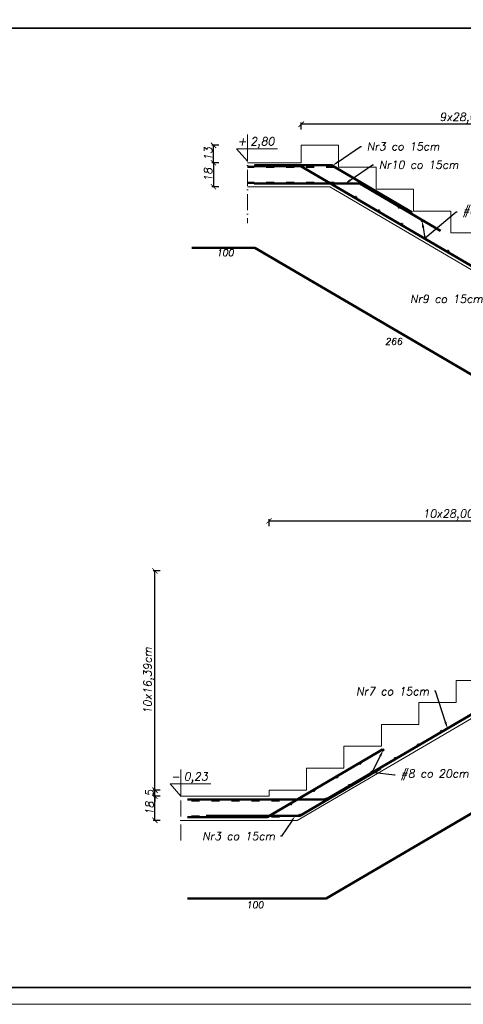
# Model space of a CAD drawing. Header units: millimetres. Extents: x 295948 to 312016, y 6878 to 18016.
# Tile 27 of 252: x 301747 to 302079, y 9848 to 10584. Entities that reach past the tile are written whole.
import ezdxf
from ezdxf import colors
from ezdxf.entities.mleader import LeaderData, LeaderLine
from ezdxf.math import Vec2, Vec3

# ---------------------------------------------------------------- set-up
doc = ezdxf.new("R2010")
doc.units = ezdxf.units.MM
doc.linetypes.add('ACAD_ISO03W100', pattern=[30, 12, -18])
doc.linetypes.add('ACAD_ISO10W100', pattern=[18, 12, -3, 0, -3])
for name, color, linetype, lineweight in [('konstrukcja', 3, 'Continuous', 35), ('konstrukcja wymiary', 1, 'Continuous', 13), ('opisy', 2, 'Continuous', 18), ('osie', 5, 'ACAD_ISO10W100', 13), ('zbrojenie', 4, 'Continuous', 50), ('ściany konstrukcja', 85, 'Continuous', 20)]:
    doc.layers.add(name, color=color, linetype=linetype, lineweight=lineweight)
doc.styles.add('KONSTRUKCJA', font='romand.shx', dxfattribs={"oblique": 10})
doc.styles.add('konstrukcja3', font='romand.shx', dxfattribs={"oblique": 10, "height": 6})
doc.styles.get("Standard").update_dxf_attribs({"font": 'romand.shx', "oblique": 10})
doc.dimstyles.new('125', dxfattribs={"dimtxt": 6, "dimasz": 4, "dimexe": 1.25, "dimexo": 0.625, "dimgap": 1, "dimtad": 1, "dimdec": 0, "dimtxsty": 'konstrukcja3', "dimblk": 'ARCHTICK', "dimcen": 2.5, "dimadec": 0, "dimazin": 0, "dimtfac": 1, "dimtdec": 0, "dimtix": 1, "dimtmove": 0, "dimatfit": 3, "dimfxl": 4, "dimfxlon": 1, "dimarcsym": 0})

# ---------------------------------------------------------------- blocks, each defined once
blk = doc.blocks.new('_ArchTick')
at = {"color": 0, "linetype": 'ByBlock', "lineweight": 13, "const_width": 0.15}
blk.add_lwpolyline([(-0.5, -0.5), (0.5, 0.5)], dxfattribs=at)
blk = doc.blocks.new('*D2855')
at = {"layer": 'Defpoints', "color": 0, "transparency": 16777216}
for p in [(301848.44, 10003.73), (301867.89, 10003.73), (301867.89, 9985.73)]:
    blk.add_point(p, dxfattribs=at)
at = {"layer": 'konstrukcja wymiary', "color": 0, "lineweight": -2, "transparency": 16777216}
for p, q in [((301852.44, 10003.73), (301847.19, 10003.73)), ((301848.44, 9985.73), (301848.44, 10003.73)), ((301852.44, 9985.73), (301847.19, 9985.73))]:
    blk.add_line(p, q, dxfattribs=at)
at = {"layer": 'konstrukcja wymiary', "color": 0, "lineweight": -2, "transparency": 16777216, "xscale": 4, "yscale": 4, "zscale": 4}
for p, rotation in [((301848.44, 10003.73), 90), ((301848.44, 9985.73), 270)]:
    blk.add_blockref('_ArchTick', p, dxfattribs=dict(at, rotation=rotation))
at = {"layer": 'konstrukcja wymiary', "color": 0, "transparency": 16777216, "insert": (301844.44, 9994.73), "char_height": 6, "attachment_point": 5, "rotation": 90, "style": 'konstrukcja3'}
blk.add_mtext('18', dxfattribs=at)
blk = doc.blocks.new('*D2856')
at = {"layer": 'Defpoints', "color": 0, "transparency": 16777216}
for p in [(301848.44, 10008.34), (301933.9, 10008.34), (301867.89, 10003.73)]:
    blk.add_point(p, dxfattribs=at)
at = {"layer": 'konstrukcja wymiary', "color": 0, "lineweight": -2, "transparency": 16777216}
for p, q in [((301852.44, 10008.34), (301847.19, 10008.34)), ((301848.44, 10008.34), (301848.44, 10012.34)), ((301848.44, 10003.73), (301848.44, 10008.34)), ((301852.44, 10003.73), (301847.19, 10003.73)), ((301848.44, 10003.73), (301848.44, 9999.73))]:
    blk.add_line(p, q, dxfattribs=at)
at = {"layer": 'konstrukcja wymiary', "color": 0, "lineweight": -2, "transparency": 16777216, "xscale": 4, "yscale": 4, "zscale": 4}
for p, rotation in [((301848.44, 10008.34), 270), ((301848.44, 10003.73), 90)]:
    blk.add_blockref('_ArchTick', p, dxfattribs=dict(at, rotation=rotation))
at = {"layer": 'konstrukcja wymiary', "color": 0, "transparency": 16777216, "insert": (301844.44, 10006.03), "char_height": 6, "attachment_point": 5, "rotation": 90, "style": 'konstrukcja3'}
blk.add_mtext('5', dxfattribs=at)
blk = doc.blocks.new('*D2857')
at = {"layer": 'Defpoints', "color": 0, "transparency": 16777216}
for p in [(301848.44, 10172.24), (302213.9, 10172.24), (301933.9, 10008.34)]:
    blk.add_point(p, dxfattribs=at)
at = {"layer": 'konstrukcja wymiary', "color": 0, "lineweight": -2, "transparency": 16777216}
for p, q in [((301852.44, 10172.24), (301847.19, 10172.24)), ((301848.44, 10008.34), (301848.44, 10172.24)), ((301852.44, 10008.34), (301847.19, 10008.34))]:
    blk.add_line(p, q, dxfattribs=at)
at = {"layer": 'konstrukcja wymiary', "color": 0, "lineweight": -2, "transparency": 16777216, "xscale": 4, "yscale": 4, "zscale": 4}
for p, rotation in [((301848.44, 10172.24), 90), ((301848.44, 10008.34), 270)]:
    blk.add_blockref('_ArchTick', p, dxfattribs=dict(at, rotation=rotation))
at = {"layer": 'konstrukcja wymiary', "color": 0, "transparency": 16777216, "insert": (301843.87, 10090.29), "char_height": 6, "attachment_point": 5, "rotation": 90, "style": 'konstrukcja3'}
blk.add_mtext('10x16,39cm', dxfattribs=at)
blk = doc.blocks.new('*D2858')
at = {"layer": 'Defpoints', "color": 0, "transparency": 16777216}
for p in [(302213.9, 10209.66), (302213.9, 10172.24), (301933.9, 10008.34)]:
    blk.add_point(p, dxfattribs=at)
at = {"layer": 'konstrukcja wymiary', "color": 0, "lineweight": -2, "transparency": 16777216}
for p, q in [((301933.9, 10205.66), (301933.9, 10210.91)), ((301933.9, 10209.66), (302213.9, 10209.66)), ((302213.9, 10205.66), (302213.9, 10210.91))]:
    blk.add_line(p, q, dxfattribs=at)
at = {"layer": 'konstrukcja wymiary', "color": 0, "lineweight": -2, "transparency": 16777216, "xscale": 4, "yscale": 4, "zscale": 4, "rotation": 180}
blk.add_blockref('_ArchTick', (301933.9, 10209.66), dxfattribs=at)
at = {"layer": 'konstrukcja wymiary', "color": 0, "lineweight": -2, "transparency": 16777216, "xscale": 4, "yscale": 4, "zscale": 4}
blk.add_blockref('_ArchTick', (302213.9, 10209.66), dxfattribs=at)
at = {"layer": 'konstrukcja wymiary', "color": 0, "transparency": 16777216, "insert": (302073.9, 10214.24), "char_height": 6, "attachment_point": 5, "style": 'konstrukcja3'}
blk.add_mtext('10x28,00cm', dxfattribs=at)
blk = doc.blocks.new('*D4000')
at = {"layer": 'Defpoints', "color": 0, "transparency": 16777216}
for p in [(301985.9, 10490.53), (302421.11, 10490.53), (302395.9, 10343.02)]:
    blk.add_point(p, dxfattribs=at)
at = {"layer": 'konstrukcja wymiary', "color": 0, "lineweight": -2, "transparency": 16777216}
for p, q in [((302417.11, 10490.53), (302422.36, 10490.53)), ((302421.11, 10343.02), (302421.11, 10490.53)), ((302417.11, 10343.02), (302422.36, 10343.02))]:
    blk.add_line(p, q, dxfattribs=at)
at = {"layer": 'konstrukcja wymiary', "color": 0, "lineweight": -2, "transparency": 16777216, "xscale": 4, "yscale": 4, "zscale": 4}
for p, rotation in [((302421.11, 10490.53), 90), ((302421.11, 10343.02), 270)]:
    blk.add_blockref('_ArchTick', p, dxfattribs=dict(at, rotation=rotation))
at = {"layer": 'konstrukcja wymiary', "color": 0, "transparency": 16777216, "insert": (302416.53, 10416.78), "char_height": 6, "attachment_point": 5, "rotation": 90, "style": 'konstrukcja3'}
blk.add_mtext('9x16,39cm', dxfattribs=at)
blk = doc.blocks.new('*D4003')
at = {"layer": 'Defpoints', "color": 0, "transparency": 16777216}
for p in [(301957.9, 10506.28), (301957.9, 10490.53), (302209.9, 10359.41)]:
    blk.add_point(p, dxfattribs=at)
at = {"layer": 'konstrukcja wymiary', "color": 0, "lineweight": -2, "transparency": 16777216}
for p, q in [((301957.9, 10502.28), (301957.9, 10507.53)), ((302209.9, 10502.28), (302209.9, 10507.53)), ((302209.9, 10506.28), (301957.9, 10506.28))]:
    blk.add_line(p, q, dxfattribs=at)
at = {"layer": 'konstrukcja wymiary', "color": 0, "lineweight": -2, "transparency": 16777216, "xscale": 4, "yscale": 4, "zscale": 4, "rotation": 180}
blk.add_blockref('_ArchTick', (301957.9, 10506.28), dxfattribs=at)
at = {"layer": 'konstrukcja wymiary', "color": 0, "lineweight": -2, "transparency": 16777216, "xscale": 4, "yscale": 4, "zscale": 4}
blk.add_blockref('_ArchTick', (302209.9, 10506.28), dxfattribs=at)
at = {"layer": 'konstrukcja wymiary', "color": 0, "transparency": 16777216, "insert": (302083.9, 10510.85), "char_height": 6, "attachment_point": 5, "style": 'konstrukcja3'}
blk.add_mtext('9x28,00cm', dxfattribs=at)
blk = doc.blocks.new('*D4004')
at = {"layer": 'Defpoints', "color": 0, "transparency": 16777216}
for p in [(301957.9, 10477.52), (301892.19, 10459.52), (301917.74, 10459.52)]:
    blk.add_point(p, dxfattribs=at)
at = {"layer": 'konstrukcja wymiary', "color": 0, "lineweight": -2, "transparency": 16777216}
for p, q in [((301896.19, 10477.52), (301890.94, 10477.52)), ((301892.19, 10477.52), (301892.19, 10459.52)), ((301896.19, 10459.52), (301890.94, 10459.52))]:
    blk.add_line(p, q, dxfattribs=at)
at = {"layer": 'konstrukcja wymiary', "color": 0, "lineweight": -2, "transparency": 16777216, "xscale": 4, "yscale": 4, "zscale": 4}
for p, rotation in [((301892.19, 10477.52), 90), ((301892.19, 10459.52), 270)]:
    blk.add_blockref('_ArchTick', p, dxfattribs=dict(at, rotation=rotation))
at = {"layer": 'konstrukcja wymiary', "color": 0, "transparency": 16777216, "insert": (301888.19, 10468.52), "char_height": 6, "attachment_point": 5, "rotation": 90, "style": 'konstrukcja3'}
blk.add_mtext('18', dxfattribs=at)
blk = doc.blocks.new('*D4005')
at = {"layer": 'Defpoints', "color": 0, "transparency": 16777216}
for p in [(301892.19, 10490.53), (301957.9, 10490.53), (301957.9, 10477.52)]:
    blk.add_point(p, dxfattribs=at)
at = {"layer": 'konstrukcja wymiary', "color": 0, "lineweight": -2, "transparency": 16777216}
for p, q in [((301896.19, 10490.53), (301890.94, 10490.53)), ((301892.19, 10477.52), (301892.19, 10490.53)), ((301896.19, 10477.52), (301890.94, 10477.52))]:
    blk.add_line(p, q, dxfattribs=at)
at = {"layer": 'konstrukcja wymiary', "color": 0, "lineweight": -2, "transparency": 16777216, "xscale": 4, "yscale": 4, "zscale": 4}
for p, rotation in [((301892.19, 10490.53), 90), ((301892.19, 10477.52), 270)]:
    blk.add_blockref('_ArchTick', p, dxfattribs=dict(at, rotation=rotation))
at = {"layer": 'konstrukcja wymiary', "color": 0, "transparency": 16777216, "insert": (301888.19, 10484.03), "char_height": 6, "attachment_point": 5, "rotation": 90, "style": 'konstrukcja3'}
blk.add_mtext('13', dxfattribs=at)

msp = doc.modelspace()

# ---------------------------------------------------------------- hatches: boundary and pattern name
at = {"layer": 'zbrojenie'}
h = msp.add_hatch(color=256, dxfattribs=at)
h.dxf.hatch_style = 1
edge = h.paths.add_edge_path()
edge.add_arc((301981.425, 10461.725), 0.4, 0, 360)
h = msp.add_hatch(color=256, dxfattribs=at)
h.dxf.hatch_style = 1
edge = h.paths.add_edge_path()
edge.add_arc((301998.685, 10451.622), 0.4, 0, 360)
h = msp.add_hatch(color=256, dxfattribs=at)
h.dxf.hatch_style = 1
edge = h.paths.add_edge_path()
edge.add_arc((302015.946, 10441.518), 0.4, 0, 360)
h = msp.add_hatch(color=256, dxfattribs=at)
h.dxf.hatch_style = 1
edge = h.paths.add_edge_path()
edge.add_arc((302031.139, 10444.203), 0.4, 0, 360)
h = msp.add_hatch(color=256, dxfattribs=at)
h.dxf.hatch_style = 1
edge = h.paths.add_edge_path()
edge.add_arc((302048.399, 10434.099), 0.4, 0, 360)
h = msp.add_hatch(color=256, dxfattribs=at)
h.dxf.hatch_style = 1
edge = h.paths.add_edge_path()
edge.add_arc((302033.206, 10431.415), 0.4, 0, 360)
h = msp.add_hatch(color=256, dxfattribs=at)
h.dxf.hatch_style = 1
edge = h.paths.add_edge_path()
edge.add_arc((302050.467, 10421.311), 0.4, 0, 360)
h = msp.add_hatch(color=256, dxfattribs=at)
h.dxf.hatch_style = 1
edge = h.paths.add_edge_path()
edge.add_arc((302067.727, 10411.208), 0.4, 0, 360)
h = msp.add_hatch(color=256, dxfattribs=at)
h.dxf.hatch_style = 1
edge = h.paths.add_edge_path()
edge.add_arc((302062.744, 10052.182), 0.4, 0, 360)
h = msp.add_hatch(color=256, dxfattribs=at)
h.dxf.hatch_style = 1
edge = h.paths.add_edge_path()
edge.add_arc((302045.484, 10042.079), 0.4, 0, 360)
h = msp.add_hatch(color=256, dxfattribs=at)
h.dxf.hatch_style = 1
edge = h.paths.add_edge_path()
edge.add_arc((302019.219, 10038.438), 0.4, 0, 360)
h = msp.add_hatch(color=256, dxfattribs=at)
h.dxf.hatch_style = 1
edge = h.paths.add_edge_path()
edge.add_arc((302001.958, 10028.335), 0.4, 0, 360)
h = msp.add_hatch(color=256, dxfattribs=at)
h.dxf.hatch_style = 1
edge = h.paths.add_edge_path()
edge.add_arc((302028.223, 10031.975), 0.4, 0, 360)
h = msp.add_hatch(color=256, dxfattribs=at)
h.dxf.hatch_style = 1
edge = h.paths.add_edge_path()
edge.add_arc((302010.963, 10021.872), 0.4, 0, 360)
h = msp.add_hatch(color=256, dxfattribs=at)
h.dxf.hatch_style = 1
edge = h.paths.add_edge_path()
edge.add_arc((301984.698, 10018.231), 0.4, 0, 360)
h = msp.add_hatch(color=256, dxfattribs=at)
h.dxf.hatch_style = 1
edge = h.paths.add_edge_path()
edge.add_arc((301967.438, 10008.128), 0.4, 0, 360)
h = msp.add_hatch(color=256, dxfattribs=at)
h.dxf.hatch_style = 1
edge = h.paths.add_edge_path()
edge.add_arc((301993.703, 10011.768), 0.4, 0, 360)
h = msp.add_hatch(color=256, dxfattribs=at)
h.dxf.hatch_style = 1
edge = h.paths.add_edge_path()
edge.add_arc((301950.177, 9998.024), 0.4, 0, 360)
h = msp.add_hatch(color=256, dxfattribs=at)
h.dxf.hatch_style = 1
edge = h.paths.add_edge_path()
edge.add_arc((301976.442, 10001.665), 0.4, 0, 360)
h = msp.add_hatch(color=256, dxfattribs=at)
h.dxf.hatch_style = 1
edge = h.paths.add_edge_path()
edge.add_arc((301956.78, 9989.542), 0.4, 0, 360)

# ---------------------------------------------------------------- linework, layer by layer
at = {"layer": 'konstrukcja'}
msp.add_lwpolyline([(301053.785, 10578.187), (303128.785, 10578.187), (303128.785, 9860.687), (301053.785, 9860.687)], close=True, dxfattribs=at)
at = {"layer": 'konstrukcja wymiary'}
msp.add_lwpolyline([(301041.285, 10590.687), (303141.285, 10590.687), (303141.285, 9848.187), (301041.285, 9848.187)], close=True, dxfattribs=at)
at = {"layer": 'opisy'}
for p, q in [((301917.739, 10478.638), (301917.739, 10498.638)), ((301909.582, 10487.878), (301940.159, 10487.878)), ((301909.582, 10487.878), (301917.739, 10478.638)), ((301867.893, 10003.729), (301867.893, 10023.729)), ((301859.737, 10012.968), (301890.314, 10012.968)), ((301859.737, 10012.968), (301867.893, 10003.729))]:
    msp.add_line(p, q, dxfattribs=at)
at = {"layer": 'osie'}
for p, q in [((301917.739, 10490.295), (301917.739, 10432.295)), ((301867.893, 9970.602), (301867.893, 10018.139))]:
    msp.add_line(p, q, dxfattribs=at)
at = {"layer": 'zbrojenie', "linetype": 'ACAD_ISO03W100', "ltscale": 0.5}
for p, q in [((301982.676, 10474.343), (301917.739, 10474.343)), ((301982.581, 10462.492), (301917.739, 10462.492)), ((301941.711, 10000.548), (301867.893, 10000.548)), ((301941.711, 9988.697), (301867.893, 9988.697))]:
    msp.add_line(p, q, dxfattribs=at)
at = {"layer": 'zbrojenie'}
for p, q in [((301922.739, 10475.025), (301957.674, 10475.025)), ((301922.939, 10475.565), (301980.588, 10475.565)), ((302187.448, 10340.525), (301957.674, 10475.025)), ((302040.999, 10440.203), (301980.588, 10475.565)), ((301922.739, 10462.025), (302001.657, 10462.025)), ((302062.069, 10426.662), (302001.657, 10462.025)), ((301875.972, 10413.749), (301923.259, 10413.749)), ((302153.033, 10279.249), (301923.259, 10413.749)), ((301976.478, 10001.229), (302264.349, 10169.736)), ((301976.478, 9927.316), (302264.349, 10095.823)), ((301932.494, 9988.229), (302018.796, 10038.746)), ((301956.891, 9989.096), (302017.302, 10024.459)), ((301976.478, 10001.229), (301872.893, 10001.229)), ((301872.893, 9988.229), (301932.494, 9988.229)), ((301956.891, 9989.096), (301886.891, 9989.096)), ((301976.478, 9927.316), (301872.893, 9927.316))]:
    msp.add_line(p, q, dxfattribs=at)
for centre in [(301981.425, 10461.725), (301998.685, 10451.622), (302015.946, 10441.518), (302031.139, 10444.203), (302048.399, 10434.099), (302033.206, 10431.415), (302050.467, 10421.311), (302067.727, 10411.208), (302062.744, 10052.182), (302045.484, 10042.079), (302019.219, 10038.438), (302001.958, 10028.335), (302028.223, 10031.975), (302010.963, 10021.872), (301984.698, 10018.231), (301967.438, 10008.128), (301993.703, 10011.768), (301950.177, 9998.024), (301976.442, 10001.665), (301956.78, 9989.542)]:
    msp.add_circle(centre, 0.4, dxfattribs=at)
at = {"layer": 'ściany konstrukcja'}
for p, q in [((301985.901, 10490.535), (301957.901, 10490.535)), ((301957.901, 10490.535), (301957.901, 10477.525)), ((301985.901, 10474.145), (301985.901, 10490.535)), ((301957.901, 10477.525), (301917.739, 10477.525)), ((302013.901, 10474.145), (301985.901, 10474.145)), ((302013.901, 10457.755), (302013.901, 10474.145)), ((301917.739, 10459.525), (301979.205, 10459.525)), ((302205.562, 10327.025), (301979.205, 10459.525)), ((302041.901, 10457.755), (302013.901, 10457.755)), ((302041.901, 10441.365), (302041.901, 10457.755)), ((302069.901, 10441.365), (302041.901, 10441.365)), ((302069.901, 10424.975), (302069.901, 10441.365)), ((302097.901, 10424.975), (302069.901, 10424.975)), ((301954.947, 9985.729), (302246.236, 10156.237)), ((302073.901, 10073.899), (302073.901, 10090.289)), ((302073.901, 10090.289), (302101.901, 10090.289)), ((302045.901, 10057.509), (302045.901, 10073.899)), ((302045.901, 10073.899), (302073.901, 10073.899)), ((302017.901, 10041.119), (302017.901, 10057.509)), ((302017.901, 10057.509), (302045.901, 10057.509)), ((301989.901, 10024.729), (301989.901, 10041.119)), ((301989.901, 10041.119), (302017.901, 10041.119)), ((301961.901, 10008.339), (301961.901, 10024.729)), ((301961.901, 10024.729), (301989.901, 10024.729)), ((301933.901, 10003.729), (301933.901, 10008.339)), ((301933.901, 10008.339), (301961.901, 10008.339)), ((301933.901, 10003.729), (301867.893, 10003.729)), ((301867.893, 9985.729), (301954.947, 9985.729))]:
    msp.add_line(p, q, dxfattribs=at)

# ---------------------------------------------------------------- texts
at = {"layer": 'opisy', "char_height": 6, "width": 13.21859, "attachment_point": 1}
for s, insert in [('+', (301910.354, 10496.473)), ('2,80', (301919.919, 10496.473)), ('0,23', (301870.074, 10021.564)), ('-', (301860.508, 10021.564))]:
    msp.add_mtext(s, dxfattribs=dict(at, insert=insert))
at = {"layer": 'opisy', "char_height": 5, "width": 184.88745, "attachment_point": 5, "style": 'KONSTRUKCJA'}
for s, insert in [('\\A1;100', (301900.908, 10410.219)), ('\\A1;266', (302027.024, 10343.837)), ('\\A1;100', (301923.22, 9922.481))]:
    msp.add_mtext(s, dxfattribs=dict(at, insert=insert))

# ---------------------------------------------------------------- dimensions: what is measured, and where the dimension line sits
at = {"layer": 'konstrukcja wymiary'}
dim = msp.add_linear_dim(base=(301957.901, 10506.275), p1=(302209.901, 10359.415), p2=(301957.901, 10490.535), text='9x28,00cm', dimstyle='125', override={"dimtmove": 1}, dxfattribs=at)
dim.commit()
dim.dimension.update_dxf_attribs({"geometry": '*D4003', "text_midpoint": (302083.901, 10510.847)})
for base, p1, p2, picture, middle in [((301892.194, 10490.535), (301957.901, 10477.525), (301957.901, 10490.535), '*D4005', (301888.194, 10484.03)), ((301848.438, 10008.339), (301867.893, 10003.729), (301933.901, 10008.339), '*D2856', (301844.438, 10006.034))]:
    dim = msp.add_linear_dim(base=base, p1=p1, p2=p2, angle=90, dimstyle='125', override={"dimtmove": 1}, dxfattribs=at)
    dim.commit()
    dim.dimension.update_dxf_attribs({"geometry": picture, "text_midpoint": middle})
for base, p1, p2, text, picture, middle in [((302421.105, 10490.535), (302395.901, 10343.025), (301985.901, 10490.535), '9x16,39cm', '*D4000', (302416.534, 10416.78)), ((301848.438, 10172.239), (301933.901, 10008.339), (302213.901, 10172.239), '10x16,39cm', '*D2857', (301843.867, 10090.289))]:
    dim = msp.add_linear_dim(base=base, p1=p1, p2=p2, angle=90, text=text, dimstyle='125', override={"dimtmove": 1}, dxfattribs=at)
    dim.commit()
    dim.dimension.update_dxf_attribs({"geometry": picture, "text_midpoint": middle})
for base, p1, p2, picture, middle in [((301892.194, 10459.525), (301957.901, 10477.525), (301917.739, 10459.525), '*D4004', (301888.194, 10468.525)), ((301848.438, 10003.729), (301867.893, 9985.729), (301867.893, 10003.729), '*D2855', (301844.438, 9994.729))]:
    dim = msp.add_linear_dim(base=base, p1=p1, p2=p2, angle=90, dimstyle='125', dxfattribs=at)
    dim.commit()
    dim.dimension.update_dxf_attribs({"geometry": picture, "text_midpoint": middle})
dim = msp.add_linear_dim(base=(302213.901, 10209.664), p1=(301933.901, 10008.339), p2=(302213.901, 10172.239), text='10x28,00cm', dimstyle='125', dxfattribs=at)
dim.commit()
dim.dimension.update_dxf_attribs({"geometry": '*D2858', "text_midpoint": (302073.901, 10214.236)})

# ---------------------------------------------------------------- leaders
at = {"layer": 'opisy'}
ml = msp.add_multileader_mtext('Standard', dxfattribs=at)
ml.set_content('Nr3 co 15cm', color=256, style='KONSTRUKCJA')
ml.set_leader_properties()
ml.build(insert=Vec2(0, 0))
ml.multileader.update_dxf_attribs({"dogleg_length": 0.36, "arrow_head_size": 5})
ctx = ml.context
ctx.base_point, ctx.char_height, ctx.arrow_head_size, ctx.landing_gap_size, ctx.plane_origin = Vec3(302002.987, 10489.725), 6, 5, 4, Vec3(301117.705, 10385.436)
notes = []
notes.append((ctx, [(0, (1, 1, 0), (302002.267, 10489.725), (1, 0), 0.72, [(0, [(301981.36, 10475.301)], 0, [])])]))
ctx.mtext.insert, ctx.mtext.flow_direction = Vec3(302006.987, 10492.725), 5
ml = msp.add_multileader_mtext('Standard', dxfattribs=at)
ml.set_content('Nr10 co 15cm', color=256, style='KONSTRUKCJA')
ml.set_leader_properties()
ml.build(insert=Vec2(0, 0))
ml.multileader.update_dxf_attribs({"dogleg_length": 0.36, "arrow_head_size": 5})
ctx = ml.context
ctx.base_point, ctx.char_height, ctx.arrow_head_size, ctx.landing_gap_size, ctx.plane_origin = Vec3(302012.049, 10475.967), 6, 5, 4, Vec3(301126.767, 10371.677)
notes.append((ctx, [(0, (1, 1, 0), (302011.329, 10475.967), (1, 0), 0.72, [(0, [(301990.422, 10461.542)], 0, [])])]))
ctx.mtext.insert, ctx.mtext.flow_direction = Vec3(302016.049, 10478.967), 5
ml = msp.add_multileader_mtext('Standard', dxfattribs=at)
ml.set_content('#8 co 20cm', color=256, style='KONSTRUKCJA')
ml.set_leader_properties()
ml.build(insert=Vec2(0, 0))
ml.multileader.update_dxf_attribs({"dogleg_length": 0.36, "arrow_head_size": 5})
ctx = ml.context
ctx.base_point, ctx.char_height, ctx.arrow_head_size, ctx.landing_gap_size, ctx.plane_origin = Vec3(302074.658, 10440.801), 6, 5, 4, Vec3(301202.148, 10334.323)
notes.append((ctx, [(0, (1, 1, 0), (302073.938, 10440.801), (1, 0), 0.72, [(0, [(302048.399, 10434.099), (302050.291, 10420.952)], 0, [])])]))
ctx.mtext.insert, ctx.mtext.flow_direction = Vec3(302078.658, 10444.801), 5
ml = msp.add_multileader_mtext('Standard', dxfattribs=at)
ml.set_content('Nr9 co 15cm', color=256, style='KONSTRUKCJA')
ml.set_leader_properties()
ml.build(insert=Vec2(0, 0))
ml.multileader.update_dxf_attribs({"dogleg_length": 0.36, "arrow_head_size": 5})
ctx = ml.context
ctx.base_point, ctx.char_height, ctx.arrow_head_size, ctx.landing_gap_size, ctx.plane_origin = Vec3(302027.645, 10375.635), 6, 5, 4, Vec3(302985.444, 10277.672)
ctx.text_align_type = 2
notes.append((ctx, [(0, (1, 1, 0), (302098.583, 10375.635), (-1, 0), 0.72, [(1, [(302106.525, 10387.694)], 0, [])])]))
ctx.mtext.insert, ctx.mtext.alignment, ctx.mtext.flow_direction = Vec3(302093.863, 10378.635), 3, 5
ml = msp.add_multileader_mtext('Standard', dxfattribs=at)
ml.set_content('Nr7 co 15cm', color=256, style='KONSTRUKCJA')
ml.set_leader_properties()
ml.build(insert=Vec2(0, 0))
ml.multileader.update_dxf_attribs({"dogleg_length": 0.36, "arrow_head_size": 5})
ctx = ml.context
ctx.base_point, ctx.char_height, ctx.arrow_head_size, ctx.landing_gap_size, ctx.plane_origin = Vec3(301987.341, 10082.219), 6, 5, 4, Vec3(302945.14, 9984.791)
ctx.text_align_type = 2
notes.append((ctx, [(0, (1, 1, 0), (302058.279, 10082.219), (-1, 0), 0.72, [(1, [(302067.377, 10054.437)], 0, [])])]))
ctx.mtext.insert, ctx.mtext.alignment, ctx.mtext.flow_direction = Vec3(302053.559, 10085.219), 3, 5
ml = msp.add_multileader_mtext('Standard', dxfattribs=at)
ml.set_content('#8 co 20cm', color=256, style='KONSTRUKCJA')
ml.set_leader_properties()
ml.build(insert=Vec2(0, 0))
ml.multileader.update_dxf_attribs({"dogleg_length": 0.36, "arrow_head_size": 5})
ctx = ml.context
ctx.base_point, ctx.char_height, ctx.arrow_head_size, ctx.landing_gap_size, ctx.plane_origin = Vec3(302028.317, 10019.719), 6, 5, 4, Vec3(301152.014, 9916.121)
notes.append((ctx, [(0, (1, 1, 0), (302027.597, 10019.719), (1, 0), 0.72, [(0, [(302019.348, 10038.479), (302010.963, 10021.872)], 0, [])])]))
ctx.mtext.insert, ctx.mtext.flow_direction = Vec3(302032.317, 10023.719), 5
ml = msp.add_multileader_mtext('Standard', dxfattribs=at)
ml.set_content('Nr3 co 15cm', color=256, style='KONSTRUKCJA')
ml.set_leader_properties()
ml.build(insert=Vec2(0, 0))
ml.multileader.update_dxf_attribs({"dogleg_length": 0.36, "arrow_head_size": 5})
ctx = ml.context
ctx.base_point, ctx.char_height, ctx.arrow_head_size, ctx.landing_gap_size, ctx.plane_origin = Vec3(301872.13, 9973.979), 6, 5, 4, Vec3(302819.841, 9861.166)
ctx.text_align_type = 2
notes.append((ctx, [(0, (1, 1, 0), (301943.068, 9973.979), (-1, 0), 0.72, [(0, [(301953.325, 9989.096)], 0, [])])]))
ctx.mtext.insert, ctx.mtext.alignment, ctx.mtext.flow_direction = Vec3(301938.348, 9976.979), 3, 5
for ctx, leaders in notes:
    for number, flags, end, landing, length, lines in leaders:
        leader = LeaderData()
        leader.index, (leader.has_last_leader_line, leader.has_dogleg_vector, leader.attachment_direction) = number, flags
        leader.last_leader_point, leader.dogleg_vector, leader.dogleg_length = Vec3(end), Vec3(landing), length
        for number, points, colour, breaks in lines:
            line = LeaderLine()
            line.index, line.vertices, line.color, line.breaks = number, Vec3.list(points), colors.encode_raw_color(colour), breaks
            leader.lines.append(line)
        ctx.leaders.append(leader)

doc.saveas('drawing.dxf')
